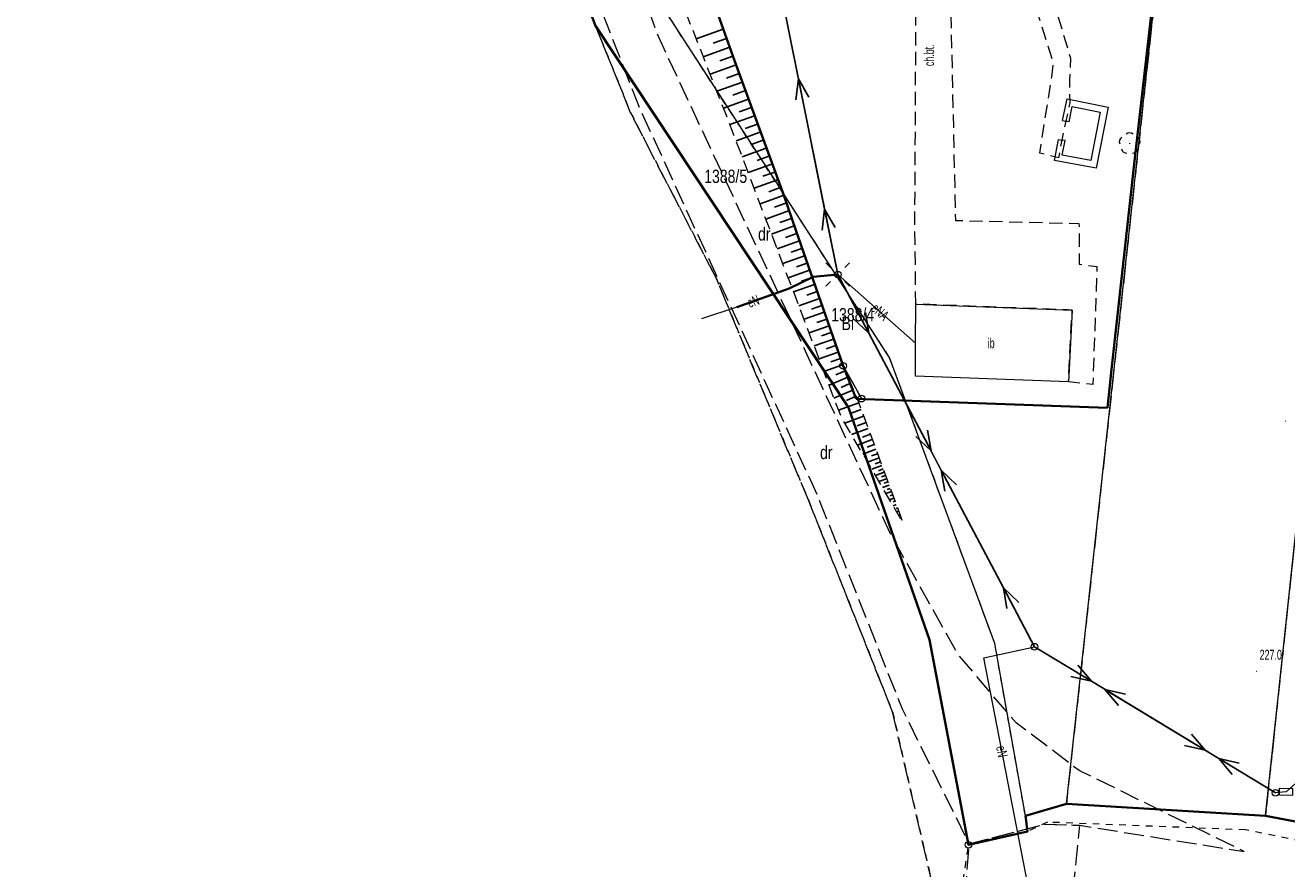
# Model space of a CAD drawing. Header units: metres. Extents: x 6590050 to 6616701, y 5542928 to 5566958.
# Tile 21 of 48: x 6598707 to 6598802, y 5546518 to 5546582. Entities that reach past the tile are written whole.
import ezdxf
from ezdxf.enums import TextEntityAlignment as Align

# ---------------------------------------------------------------- set-up
doc = ezdxf.new("R2010")
doc.units = ezdxf.units.M
doc.header["$MEASUREMENT"] = 0
for name, pattern in [('1.0_0.5', [1.5, 1, -0.5]), ('1.5_0.5', [2, 1.5, -0.5]), ('219-500', [0]), ('egba01_500', [0]), ('egkk-500', [2, 1.5, -0.5]), ('egug-500', [1, 0.5, -0.5]), ('suep_nn_500', [0])]:
    doc.linetypes.add(name, pattern=pattern)
doc.layers.get('0').update_dxf_attribs({"color": 2, "linetype": 'CONTINUOUS', "lineweight": 5})
for name, color, linetype in [('000 Inne (niezydentyfikowane)', 7, 'CONTINUOUS'), ('202-punkt graniczny', 7, 'CONTINUOUS'), ('203-punkt graniczny', 7, 'CONTINUOUS'), ('210-oznaczenie konturu użytku gruntowego', 7, 'CONTINUOUS'), ('211-numer działki ewidencyjnej', 7, 'CONTINUOUS'), ('217-kontur klasyfikacyjny', 7, 'CONTINUOUS'), ('218-kontur użytku gruntowego', 7, 'CONTINUOUS'), ('219-działka ewidencyjna', 7, 'CONTINUOUS'), ('chodnik', 7, 'CONTINUOUS'), ('chodnik-Atr17', 7, 'CONTINUOUS'), ('drzewo liściaste', 7, 'CONTINUOUS'), ('Granica arkusza mapy', 7, 'CONTINUOUS'), ('inna budowla', 7, 'CONTINUOUS'), ('inna budowla-Atr17', 7, 'CONTINUOUS'), ('jezdnia', 7, 'CONTINUOUS'), ('latarnia', 7, 'CONTINUOUS'), ('obszar utwardzony', 7, 'CONTINUOUS'), ('obudowa ochronna przewodu', 7, 'CONTINUOUS'), ('ogrodzenie trwałe', 7, 'CONTINUOUS'), ('pikieta naturalna', 7, 'CONTINUOUS'), ('pikieta naturalna-Atr2', 7, 'CONTINUOUS'), ('przewód elektroenergetyczny niskiego napięcia', 7, 'CONTINUOUS'), ('przewód elektroenergetyczny podziemny', 7, 'CONTINUOUS'), ('przewód elektroenergetyczny podziemny-Atr1', 7, 'CONTINUOUS'), ('skarpa nieumocniona', 7, 'CONTINUOUS'), ('szafa elektroenergetyczna lub kontener', 7, 'CONTINUOUS'), ('słup przewodów napowietrznych', 7, 'CONTINUOUS'), ('ściana oporowa (linia)', 7, 'CONTINUOUS')]:
    doc.layers.add(name, color=color, linetype=linetype)
doc.styles.get("Standard").update_dxf_attribs({"font": 'Working1250', "width": 0.75})
doc.linetypes.add('902-500', pattern='A,3.75,0,[1,ksztalty.shx,S=0.5,R=0,X=0,Y=0],3.75', length=7.5)
doc.linetypes.add('otdn_500', pattern='A,5,0,[21,ksztalty.shx,S=0.5,R=0,X=-1,Y=0]', length=5)

# ---------------------------------------------------------------- blocks, each defined once
blk = doc.blocks.new('203')
at = {"linetype": 'Continuous', "lineweight": 0}
h = blk.add_hatch(color=0, dxfattribs=at)
edge = h.paths.add_edge_path()
edge.add_arc((0, 0), 0.045, 0, 360)
blk = doc.blocks.new('202')
at = {"color": 0, "linetype": 'Continuous', "lineweight": 0}
blk.add_circle((0, 0), 0.25, dxfattribs=at)
blk = doc.blocks.new('OP021')
at = {"linetype": 'Continuous', "lineweight": 13}
h = blk.add_hatch(color=0, dxfattribs=at)
edge = h.paths.add_edge_path()
edge.add_arc((0, 0), 0.05, 0, 360)
at = {"color": 0, "linetype": 'Continuous', "lineweight": 13}
for centre, start, end in [((-0.38, 0.124), 121.308, 202.548), ((0, 0.4), 49.272, 130.728), ((0.38, 0.124), 337.452, 58.692), ((-0.235, -0.324), 193.221, 274.871), ((0.235, -0.324), 265.129, 346.779)]:
    blk.add_arc(centre, 0.4, start, end, dxfattribs=at)
blk = doc.blocks.new('PW01')
at = {"linetype": 'Continuous', "lineweight": 13}
h = blk.add_hatch(color=0, dxfattribs=at)
edge = h.paths.add_edge_path()
edge.add_arc((0, 0), 0.045, 0, 360)
blk = doc.blocks.new('US15')
at = {"color": 0, "linetype": 'Continuous', "lineweight": 13}
blk.add_circle((0, 0), 0.25, dxfattribs=at)
blk = doc.blocks.new('US18')
at = {"color": 0, "linetype": 'Continuous', "lineweight": 13}
for p, q in [((-0.5, -0.25), (-0.5, 0.25)), ((-0.5, 0.25), (0.5, 0.25)), ((0.5, -0.25), (0.5, 0.25)), ((-0.5, -0.25), (0.5, -0.25))]:
    blk.add_line(p, q, dxfattribs=at)
blk = doc.blocks.new('SM01')
at = {"color": 0, "linetype": 'Continuous', "lineweight": 13}
for p, q in [((-0.53, 0.531), (-0.883, 0.884)), ((0.531, 0.531), (0.884, 0.884)), ((-0.53, -0.53), (-0.883, -0.883)), ((0.531, -0.53), (0.884, -0.883))]:
    blk.add_line(p, q, dxfattribs=at)
blk.add_circle((0, 0), 0.25, dxfattribs=at)
blk = doc.blocks.new('SUEP1')
at = {"color": 0, "linetype": 'Continuous'}
for p, q in [((0, 0), (5, 0)), ((5, 0), (3.5, 0.5)), ((5, 0), (3.5, -0.5)), ((5, 0), (15, 0)), ((15, 0), (13.5, 0.5)), ((15, 0), (13.5, -0.5))]:
    blk.add_line(p, q, dxfattribs=at)

msp = doc.modelspace()

# ---------------------------------------------------------------- linework, layer by layer
at = {"layer": '000 Inne (niezydentyfikowane)', "color": 7, "linetype": 'Continuous', "lineweight": 25, "flags": 128}
for points in [[(6598759.42, 5546581.56), (6598757.39, 5546580.84)], [(6598759.67, 5546580.88), (6598758.66, 5546580.52)], [(6598759.91, 5546580.21), (6598757.91, 5546579.5)], [(6598760.38, 5546578.88), (6598758.43, 5546578.18)], [(6598760.14, 5546579.54), (6598759.16, 5546579.19)], [(6598760.61, 5546578.23), (6598759.65, 5546577.88)], [(6598760.85, 5546577.59), (6598758.93, 5546576.9)], [(6598761.08, 5546576.95), (6598760.13, 5546576.6)], [(6598761.31, 5546576.31), (6598759.43, 5546575.63)], [(6598761.76, 5546575.06), (6598759.91, 5546574.4)], [(6598761.53, 5546575.68), (6598760.6, 5546575.35)], [(6598761.98, 5546574.44), (6598761.06, 5546574.11)], [(6598762.2, 5546573.83), (6598760.38, 5546573.18)], [(6598762.42, 5546573.23), (6598761.51, 5546572.9)], [(6598762.64, 5546572.62), (6598760.84, 5546571.97)], [(6598762.85, 5546572.02), (6598761.96, 5546571.7)], [(6598763.07, 5546571.43), (6598761.29, 5546570.79)], [(6598763.49, 5546570.24), (6598761.74, 5546569.61)], [(6598763.28, 5546570.83), (6598762.4, 5546570.51)], [(6598763.7, 5546569.66), (6598762.83, 5546569.34)], [(6598763.91, 5546569.07), (6598762.18, 5546568.45)], [(6598764.12, 5546568.5), (6598763.26, 5546568.18)], [(6598764.33, 5546567.92), (6598762.62, 5546567.3)], [(6598764.54, 5546567.35), (6598763.68, 5546567.04)], [(6598764.74, 5546566.78), (6598763.05, 5546566.17)], [(6598765.14, 5546565.65), (6598763.47, 5546565.07)], [(6598764.94, 5546566.21), (6598764.1, 5546565.92)], [(6598765.53, 5546564.54), (6598763.89, 5546563.96)], [(6598765.33, 5546565.09), (6598764.51, 5546564.8)], [(6598765.91, 5546563.45), (6598764.3, 5546562.88)], [(6598765.72, 5546563.99), (6598764.91, 5546563.7)], [(6598766.1, 5546562.91), (6598765.3, 5546562.63)], [(6598766.28, 5546562.37), (6598764.7, 5546561.82)], [(6598766.47, 5546561.84), (6598765.69, 5546561.57)], [(6598766.65, 5546561.32), (6598765.1, 5546560.78)], [(6598766.83, 5546560.8), (6598766.06, 5546560.53)], [(6598767.01, 5546560.29), (6598765.49, 5546559.76)], [(6598767.19, 5546559.78), (6598766.44, 5546559.51)], [(6598767.37, 5546559.27), (6598765.87, 5546558.75)], [(6598767.54, 5546558.77), (6598766.8, 5546558.52)], [(6598767.71, 5546558.28), (6598766.25, 5546557.77)], [(6598767.89, 5546557.79), (6598767.16, 5546557.53)], [(6598768.06, 5546557.3), (6598766.62, 5546556.8)], [(6598768.22, 5546556.82), (6598767.51, 5546556.57)], [(6598768.39, 5546556.34), (6598766.98, 5546555.85)], [(6598768.59, 5546555.88), (6598767.89, 5546555.58)], [(6598768.79, 5546555.42), (6598767.37, 5546554.8)], [(6598768.99, 5546554.95), (6598768.27, 5546554.64)], [(6598769.2, 5546554.47), (6598767.74, 5546553.84)], [(6598769.41, 5546553.99), (6598768.67, 5546553.67)], [(6598769.6, 5546553.49), (6598768.09, 5546552.93)], [(6598769.97, 5546552.48), (6598768.55, 5546551.96)], [(6598769.79, 5546552.99), (6598769.03, 5546552.71)], [(6598770.32, 5546551.55), (6598769.06, 5546551.09)], [(6598770.15, 5546552), (6598769.48, 5546551.76)], [(6598770.48, 5546551.12), (6598769.89, 5546550.91)], [(6598770.62, 5546550.72), (6598769.52, 5546550.31)], [(6598770.76, 5546550.35), (6598770.24, 5546550.15)], [(6598770.89, 5546549.99), (6598769.91, 5546549.63)], [(6598771.13, 5546549.35), (6598770.27, 5546549.03)], [(6598771.01, 5546549.66), (6598770.56, 5546549.49)], [(6598771.34, 5546548.78), (6598770.58, 5546548.49)], [(6598771.24, 5546549.05), (6598770.83, 5546548.9)], [(6598771.52, 5546548.27), (6598770.85, 5546548.02)], [(6598771.43, 5546548.52), (6598771.08, 5546548.38)], [(6598771.7, 5546547.78), (6598771.12, 5546547.57)], [(6598771.61, 5546548.03), (6598771.3, 5546547.91)], [(6598771.79, 5546547.54), (6598771.52, 5546547.44)], [(6598771.88, 5546547.3), (6598771.38, 5546547.11)], [(6598772.06, 5546546.81), (6598771.65, 5546546.66)], [(6598771.97, 5546547.05), (6598771.74, 5546546.97)], [(6598772.15, 5546546.57), (6598771.97, 5546546.5)], [(6598772.24, 5546546.32), (6598771.92, 5546546.2)], [(6598772.42, 5546545.83), (6598772.18, 5546545.75)], [(6598772.33, 5546546.08), (6598772.19, 5546546.03)], [(6598772.51, 5546545.59), (6598772.41, 5546545.55)], [(6598772.6, 5546545.35), (6598772.45, 5546545.29)], [(6598772.69, 5546545.1), (6598772.64, 5546545.08)], [(6598772.78, 5546544.86), (6598772.71, 5546544.83)], [(6598772.87, 5546544.62), (6598772.86, 5546544.61)]]:
    msp.add_lwpolyline(points, dxfattribs=at)
at = {"layer": '217-kontur klasyfikacyjny', "color": 92, "linetype": 'egkk-500', "lineweight": 18, "flags": 128}
for points in [[(6598797.07, 5546631.51), (6598785.21, 5546523.35)], [(6598749.82, 5546581.81), (6598738.06, 5546612.75)], [(6598807.42, 5546590.26), (6598800.17, 5546522.43)], [(6598752.45, 5546575.29), (6598749.82, 5546581.81)], [(6598758.87, 5546562.87), (6598752.45, 5546575.29)], [(6598765.84, 5546546.11), (6598758.87, 5546562.87)], [(6598772.14, 5546530.26), (6598765.84, 5546546.11)], [(6598775.16, 5546517.18), (6598772.14, 5546530.26)], [(6598785.21, 5546523.35), (6598800.17, 5546522.43)], [(6598800.17, 5546522.43), (6598814.13, 5546519.78)]]:
    msp.add_lwpolyline(points, dxfattribs=at)
at = {"layer": '218-kontur użytku gruntowego', "color": 3, "linetype": 'egug-500', "lineweight": 18, "flags": 128}
for points in [[(6598797.07, 5546631.51), (6598785.21, 5546523.35)], [(6598738.06, 5546612.75), (6598749.82, 5546581.81)], [(6598763.91, 5546569.25), (6598752.99, 5546599.46)], [(6598763.91, 5546569.25), (6598752.45, 5546586.97)], [(6598749.82, 5546581.81), (6598768.84, 5546553.14)], [(6598749.82, 5546581.81), (6598752.45, 5546575.29)], [(6598752.45, 5546575.29), (6598758.87, 5546562.87)], [(6598763.91, 5546569.25), (6598768.42, 5546556.26)], [(6598771.9, 5546556.91), (6598763.91, 5546569.25)], [(6598804.9, 5546566.72), (6598800.17, 5546522.43)], [(6598758.87, 5546562.87), (6598765.84, 5546546.11)], [(6598773.1, 5546553.66), (6598771.9, 5546556.91)], [(6598768.42, 5546556.26), (6598769.8, 5546553.8)], [(6598768.84, 5546553.14), (6598774.93, 5546535.66)], [(6598769.8, 5546553.8), (6598773.1, 5546553.66)], [(6598779.83, 5546535.39), (6598773.1, 5546553.66)], [(6598765.84, 5546546.11), (6598772.14, 5546530.26)], [(6598774.93, 5546535.66), (6598777.86, 5546520.25)], [(6598782.13, 5546522.43), (6598779.83, 5546535.39)], [(6598772.14, 5546530.26), (6598775.16, 5546517.18)], [(6598782.13, 5546522.43), (6598785.21, 5546523.35)], [(6598785.21, 5546523.35), (6598800.17, 5546522.43)], [(6598782.3, 5546521.27), (6598782.13, 5546522.43)], [(6598783.8, 5546521.96), (6598782.3, 5546521.27)], [(6598798.68, 5546521.38), (6598783.8, 5546521.96)], [(6598800.17, 5546522.43), (6598814.13, 5546519.78)], [(6598777.86, 5546520.25), (6598782.3, 5546521.27)], [(6598812.66, 5546518.56), (6598798.68, 5546521.38)], [(6598776.88, 5546513.59), (6598777.86, 5546520.25)]]:
    msp.add_lwpolyline(points, dxfattribs=at)
at = {"layer": '219-działka ewidencyjna', "color": 7, "linetype": '219-500', "lineweight": 18, "flags": 128}
for points in [[(6598800.17, 5546522.43), (6598825.56, 5546759.96)], [(6598785.21, 5546523.35), (6598797.07, 5546631.51)], [(6598749.82, 5546581.81), (6598738.06, 5546612.75)], [(6598763.91, 5546569.25), (6598752.99, 5546599.46)], [(6598752.45, 5546586.97), (6598763.91, 5546569.25)], [(6598749.82, 5546581.81), (6598768.84, 5546553.14)], [(6598771.9, 5546556.91), (6598763.91, 5546569.25)], [(6598763.91, 5546569.25), (6598768.42, 5546556.26)], [(6598771.9, 5546556.91), (6598773.1, 5546553.66)], [(6598768.42, 5546556.26), (6598769.8, 5546553.8)], [(6598774.93, 5546535.66), (6598768.84, 5546553.14)], [(6598769.8, 5546553.8), (6598773.1, 5546553.66)], [(6598779.83, 5546535.39), (6598773.1, 5546553.66)], [(6598774.93, 5546535.66), (6598777.86, 5546520.25)], [(6598782.13, 5546522.43), (6598779.83, 5546535.39)], [(6598782.13, 5546522.43), (6598785.21, 5546523.35)], [(6598785.21, 5546523.35), (6598800.17, 5546522.43)], [(6598782.13, 5546522.43), (6598782.3, 5546521.27)], [(6598814.13, 5546519.78), (6598800.17, 5546522.43)], [(6598777.86, 5546520.25), (6598782.3, 5546521.27)]]:
    msp.add_lwpolyline(points, dxfattribs=at)
at = {"layer": 'chodnik', "color": 7, "linetype": '1.0_0.5', "lineweight": 18, "flags": 128}
for points in [[(6598773.56, 5546599.24), (6598776.51, 5546599.19), (6598776.61, 5546598.58), (6598776.46, 5546585.67), (6598776.87, 5546567.2), (6598786.16, 5546566.96), (6598786.18, 5546563.91), (6598787.51, 5546563.72), (6598787.2, 5546554.85), (6598785.36, 5546555.05), (6598785.65, 5546560.46), (6598773.89, 5546560.91), (6598773.82, 5546567.04), (6598773.91, 5546583.85)], [(6598777.59, 5546599.07), (6598779.22, 5546596.53), (6598781.69, 5546591.03), (6598783.79, 5546585.2), (6598785.52, 5546579.38), (6598785.44, 5546577.78), (6598785.46, 5546576.05), (6598785.17, 5546574.65), (6598784.87, 5546573.24), (6598784.61, 5546571.9), (6598783.21, 5546572.26), (6598784.11, 5546577.97), (6598784.24, 5546579.05), (6598782.41, 5546584.77), (6598779.13, 5546593.13), (6598777.87, 5546595.91), (6598776.61, 5546598.58)]]:
    msp.add_lwpolyline(points, close=True, dxfattribs=at)
at = {"layer": 'Granica arkusza mapy', "color": 94, "linetype": 'egba01_500', "lineweight": 35, "flags": 128}
msp.add_lwpolyline([(6598402.93, 5546771.26), (6598402.84, 5546752.33), (6598403.44, 5546744.93), (6598408.45, 5546745), (6598413.22, 5546745.06), (6598419.79, 5546745.15), (6598425.35, 5546745.23), (6598425.3, 5546747.21), (6598436.6, 5546748.43), (6598448.95, 5546750.64), (6598448.82, 5546748.78), (6598484.58, 5546744.73), (6598484.65, 5546739.99), (6598503.16, 5546738.69), (6598556.26, 5546737.41), (6598559.51, 5546737.33), (6598580.22, 5546736.87), (6598619.46, 5546728.09), (6598625.21, 5546726.28), (6598631.8, 5546723.19), (6598657.76, 5546711.28), (6598659.55, 5546710.22), (6598660.11, 5546709.71), (6598663.17, 5546706.96), (6598665.59, 5546703.83), (6598673.26, 5546700.21), (6598673.4, 5546700.14), (6598686.51, 5546692.58), (6598686.67, 5546692.47), (6598699.74, 5546683.89), (6598700.06, 5546681.29), (6598704.45, 5546675.03), (6598709.9, 5546667.04), (6598713.49, 5546663.49), (6598715.81, 5546662.32), (6598721.06, 5546661.97), (6598723.54, 5546662.5), (6598725.76, 5546656.88), (6598728.93, 5546655.42), (6598735.15, 5546655.33), (6598735.28, 5546648.97), (6598738.06, 5546612.75), (6598749.82, 5546581.81), (6598768.84, 5546553.14), (6598774.93, 5546535.66), (6598777.86, 5546520.25), (6598782.3, 5546521.27), (6598782.13, 5546522.43), (6598785.21, 5546523.35), (6598800.17, 5546522.43), (6598814.13, 5546519.78), (6598827.5, 5546517.2), (6598842.07, 5546514.97), (6598856.81, 5546513.4), (6598871.66, 5546512.04), (6598881.55, 5546511.14), (6598884.89, 5546509.45), (6598886.17, 5546508.8), (6598897.83, 5546501.54), (6598935.76, 5546845.75), (6598942.54, 5546901.07), (6598928.23, 5546904.71), (6598914.25, 5546908.39), (6598900.67, 5546911.81), (6598886.64, 5546915.27), (6598873.71, 5546918.44), (6598857.91, 5546922.31), (6598843.28, 5546925.78), (6598830.25, 5546928.98), (6598829.98, 5546927.77), (6598825.5, 5546928.77), (6598789.39, 5546937.46), (6598780.26, 5546939.97), (6598774, 5546940.85), (6598760.25, 5546944.16), (6598743.85, 5546947.84), (6598702.41, 5546958.08), (6598697.19, 5546959.46), (6598666.86, 5546967.19), (6598662.71, 5546968.35), (6598640.32, 5546974.04), (6598621.95, 5546979.01), (6598597.57, 5546984.93), (6598590.54, 5546986.88), (6598574.7, 5546990.88), (6598572.09, 5546991.36), (6598569.57, 5546992.19), (6598569.66, 5546993.64), (6598554.59, 5546999.3), (6598553.92, 5546995.76), (6598541.29, 5546917.71), (6598526.98, 5546918.86), (6598523.6, 5546919.2), (6598516.7, 5546873.63), (6598511.31, 5546837.53), (6598504.48, 5546838.47), (6598491.87, 5546840.2), (6598488.04, 5546840.83), (6598467.08, 5546839.42), (6598477.79, 5546903.86), (6598479.83, 5546916.56), (6598459.77, 5546920.11), (6598457.33, 5546907.05), (6598448.92, 5546871.64), (6598439.59, 5546873.32), (6598451.86, 5546925.53), (6598454.44, 5546936.54), (6598446.75, 5546937.72), (6598449.23, 5546949.01), (6598436.94, 5546951.46), (6598421.84, 5546876.29), (6598409.98, 5546878.19), (6598403.26, 5546836.82), (6598403.04, 5546793.2), (6598403, 5546785.03), (6598402.97, 5546778.61)], close=True, dxfattribs=at)
at = {"layer": 'inna budowla', "color": 7, "linetype": 'Continuous', "lineweight": 18, "flags": 128}
msp.add_lwpolyline([(6598773.89, 5546560.91), (6598785.65, 5546560.46), (6598785.36, 5546555.05), (6598773.87, 5546555.49), (6598773.88, 5546557.97)], close=True, dxfattribs=at)
at = {"layer": 'jezdnia', "color": 7, "linetype": '1.5_0.5', "lineweight": 18, "flags": 128}
for points in [[(6598734.44, 5546629.25), (6598730.67, 5546639.65), (6598729.32, 5546645.82), (6598729.69, 5546650.13), (6598731.16, 5546653.39), (6598731.45, 5546654.03), (6598732.66, 5546655.31), (6598719.48, 5546655.24), (6598723.27, 5546650.19), (6598725.98, 5546644.13), (6598728.95, 5546635.58), (6598733.53, 5546624.51), (6598739.54, 5546610.95), (6598743.82, 5546599.33), (6598753.14, 5546575.6), (6598766.54, 5546546.4), (6598772.86, 5546530.48), (6598777.9, 5546520.34), (6598783.6, 5546521.82)], [(6598783.6, 5546521.82), (6598786.2, 5546521.73), (6598798.59, 5546519.75), (6598786.18, 5546525.84), (6598781.43, 5546529.42), (6598777.05, 5546534.61), (6598771.97, 5546543.68), (6598765.34, 5546557.92), (6598754.56, 5546580.96), (6598744.17, 5546609.81), (6598739, 5546620.17), (6598734.44, 5546629.25)]]:
    msp.add_lwpolyline(points, dxfattribs=at)
at = {"layer": 'obszar utwardzony', "color": 7, "linetype": '1.5_0.5', "lineweight": 18, "flags": 128}
msp.add_lwpolyline([(6598777.9, 5546520.34), (6598783.6, 5546521.82), (6598786.2, 5546521.73), (6598785.49, 5546514.94), (6598777.42, 5546513.87)], close=True, dxfattribs=at)
at = {"layer": 'obudowa ochronna przewodu', "color": 7, "linetype": 'Continuous', "lineweight": 35, "flags": 128}
for points in [[(6598768.02, 5546563.13), (6598766.18, 5546562.95), (6598764.38, 5546562.07)], [(6598764.38, 5546562.07), (6598760.44, 5546560.68)]]:
    msp.add_lwpolyline(points, dxfattribs=at)
at = {"layer": 'ogrodzenie trwałe', "color": 7, "linetype": '902-500', "lineweight": 35, "flags": 128}
for points in [[(6598755.96, 5546638.6), (6598766.62, 5546636.83), (6598796.96, 5546631.85), (6598796.81, 5546628.71), (6598795.59, 5546617.62), (6598794.29, 5546606.89), (6598793.15, 5546596.08), (6598791.59, 5546582.63), (6598790.37, 5546571.87), (6598788.58, 5546555.76), (6598788.31, 5546553.1)], [(6598751.81, 5546636.12), (6598749.19, 5546635.24), (6598741.52, 5546632.74), (6598744.85, 5546622.88), (6598746.7, 5546617.32), (6598747.67, 5546614.76), (6598749.55, 5546609.71), (6598750.44, 5546607.17), (6598752.99, 5546599.46), (6598756.65, 5546589.35), (6598760.29, 5546579.13), (6598764, 5546569.02), (6598764.86, 5546566.45), (6598768.42, 5546556.26), (6598769.41, 5546553.79)], [(6598788.31, 5546553.1), (6598769.41, 5546553.79)]]:
    msp.add_lwpolyline(points, dxfattribs=at)
at = {"layer": 'przewód elektroenergetyczny niskiego napięcia', "color": 1, "linetype": 'suep_nn_500', "lineweight": 18, "flags": 128}
for points in [[(6598760.68, 5546599.61), (6598768.02, 5546563.13)], [(6598768.02, 5546563.13), (6598760.68, 5546599.61)], [(6598782.82, 5546535.15), (6598768.02, 5546563.13)], [(6598768.02, 5546563.13), (6598782.82, 5546535.15)], [(6598800.94, 5546524.16), (6598782.82, 5546535.15)]]:
    msp.add_lwpolyline(points, dxfattribs=at)
at = {"layer": 'przewód elektroenergetyczny podziemny', "color": 1, "linetype": 'Continuous', "lineweight": 18, "flags": 128}
for points in [[(6598820.88, 5546578.98), (6598821.58, 5546575.69), (6598821.12, 5546571.28), (6598817.46, 5546554.92), (6598816.31, 5546543.61), (6598813.55, 5546534.74), (6598801.73, 5546524.25), (6598800.94, 5546524.16)], [(6598768.02, 5546563.13), (6598766.18, 5546562.95), (6598764.38, 5546562.07), (6598760.44, 5546560.68), (6598757.77, 5546559.79)], [(6598773.88, 5546557.97), (6598768.02, 5546563.13)], [(6598783.55, 5546514.75), (6598783.38, 5546516.17), (6598782.46, 5546516.49), (6598779.01, 5546534.31), (6598782.82, 5546535.15)]]:
    msp.add_lwpolyline(points, dxfattribs=at)
at = {"layer": 'skarpa nieumocniona', "color": 7, "linetype": '1.0_0.5', "lineweight": 18, "flags": 128}
msp.add_lwpolyline([(6598731.92, 5546635.85), (6598737.36, 5546634.09), (6598737.76, 5546632.87), (6598739.21, 5546633.49), (6598741.52, 5546632.74), (6598744.85, 5546622.88), (6598746.7, 5546617.32), (6598750.44, 5546607.17), (6598752.99, 5546599.46), (6598756.65, 5546589.35), (6598760.29, 5546579.13), (6598764.86, 5546566.45), (6598768.42, 5546556.26), (6598769.49, 5546553.8), (6598772.92, 5546544.48), (6598768.27, 5546552.45), (6598760.11, 5546573.89), (6598749.5, 5546600.99), (6598744.3, 5546613.96)], close=True, dxfattribs=at)
msp.add_lwpolyline([(6598731.92, 5546635.85), (6598737.36, 5546634.09), (6598737.76, 5546632.87), (6598739.21, 5546633.49), (6598741.52, 5546632.74), (6598744.85, 5546622.88), (6598746.7, 5546617.32), (6598750.44, 5546607.17), (6598752.99, 5546599.46), (6598756.65, 5546589.35), (6598760.29, 5546579.13), (6598764.86, 5546566.45), (6598768.42, 5546556.26), (6598769.49, 5546553.8), (6598772.92, 5546544.48), (6598768.27, 5546552.45), (6598760.11, 5546573.89), (6598749.5, 5546600.99), (6598744.3, 5546613.96)], close=True, dxfattribs=at)
at = {"layer": 'ściana oporowa (linia)', "color": 0, "lineweight": 18}
for p, q in [((6598784.925, 5546574.701), (6598785.266, 5546576.345)), ((6598785.266, 5546576.345), (6598788.343, 5546575.716)), ((6598788.343, 5546575.716), (6598787.459, 5546571.13)), ((6598784.925, 5546574.701), (6598785.17, 5546574.65)), ((6598784.316, 5546571.699), (6598784.625, 5546573.287)), ((6598784.625, 5546573.287), (6598784.87, 5546573.24)), ((6598787.459, 5546571.13), (6598784.316, 5546571.699))]:
    msp.add_line(p, q, dxfattribs=at)
at = {"layer": 'ściana oporowa (linia)', "color": 0, "linetype": 'otdn_500', "lineweight": 18}
for p, q in [((6598785.415, 5546574.599), (6598785.654, 5546575.755)), ((6598785.654, 5546575.755), (6598787.757, 5546575.324)), ((6598787.757, 5546575.324), (6598787.061, 5546571.71)), ((6598785.415, 5546574.599), (6598785.17, 5546574.65)), ((6598785.115, 5546573.193), (6598784.87, 5546573.24)), ((6598784.904, 5546572.101), (6598785.115, 5546573.193)), ((6598787.061, 5546571.71), (6598784.904, 5546572.101))]:
    msp.add_line(p, q, dxfattribs=at)

# ---------------------------------------------------------------- block references
at = {"layer": '202-punkt graniczny', "color": 7, "linetype": 'Continuous', "lineweight": 18}
for p in [(6598768.42, 5546556.26), (6598769.8, 5546553.8), (6598777.86, 5546520.25)]:
    msp.add_blockref('202', p, dxfattribs=at)
at = {"layer": '203-punkt graniczny', "color": 7, "linetype": 'Continuous', "lineweight": 18}
for p in [(6598749.82, 5546581.81), (6598763.91, 5546569.25), (6598771.9, 5546556.91), (6598768.84, 5546553.14), (6598773.1, 5546553.66), (6598774.93, 5546535.66), (6598779.83, 5546535.39), (6598785.21, 5546523.35), (6598782.13, 5546522.43), (6598800.17, 5546522.43), (6598782.3, 5546521.27)]:
    msp.add_blockref('203', p, dxfattribs=at)
at = {"layer": 'drzewo liściaste', "color": 94, "linetype": 'Continuous', "lineweight": 18}
msp.add_blockref('OP021', (6598789.97, 5546572.98), dxfattribs=at)
at = {"layer": 'latarnia', "color": 7, "linetype": 'Continuous', "lineweight": 18}
msp.add_blockref('SM01', (6598768.02, 5546563.13), dxfattribs=at)
at = {"layer": 'pikieta naturalna', "color": 7, "linetype": 'Continuous', "lineweight": 13}
for p in [(6598801.68, 5546552.1), (6598799.5, 5546533.3)]:
    msp.add_blockref('PW01', p, dxfattribs=at)
at = {"layer": 'przewód elektroenergetyczny niskiego napięcia', "color": 1, "linetype": 'Continuous', "lineweight": 18}
for p, rotation in [((6598768.02, 5546563.13), 101.376), ((6598768.02, 5546563.13), 297.877), ((6598782.82, 5546535.15), 117.877), ((6598782.82, 5546535.15), 328.763), ((6598800.94, 5546524.16), 148.763)]:
    msp.add_blockref('SUEP1', p, dxfattribs=dict(at, rotation=rotation))
at = {"layer": 'szafa elektroenergetyczna lub kontener', "color": 1, "linetype": 'Continuous', "lineweight": 18, "rotation": 359.309}
msp.add_blockref('US18', (6598801.73, 5546524.25), dxfattribs=at)
at = {"layer": 'słup przewodów napowietrznych', "color": 7, "linetype": 'Continuous', "lineweight": 18}
for p in [(6598768.02, 5546563.13), (6598782.82, 5546535.15), (6598800.94, 5546524.16)]:
    msp.add_blockref('US15', p, dxfattribs=at)

# ---------------------------------------------------------------- texts
at = {"layer": '210-oznaczenie konturu użytku gruntowego', "color": 3, "linetype": 'Continuous', "lineweight": 18, "width": 0.79}
for s, p in [('dr', (6598762.03, 5546565.68)), ('Bi', (6598768.31, 5546558.95)), ('dr', (6598766.69, 5546549.25))]:
    msp.add_text(s, height=1, dxfattribs=at).set_placement(p)
at = {"layer": '211-numer działki ewidencyjnej', "color": 7, "linetype": 'Continuous', "lineweight": 18, "width": 0.79}
for s, p in [('1388/5', (6598757.98, 5546571.01)), ('1388/4', (6598767.53, 5546560.61))]:
    msp.add_text(s, height=1, dxfattribs=at).set_placement(p, align=Align.TOP_LEFT)
at = {"layer": 'chodnik-Atr17', "color": 7, "width": 0.667}
msp.add_text('ch.bt.', height=0.75, rotation=89.693, dxfattribs=at).set_placement((6598775.26, 5546578.79))
at = {"layer": 'inna budowla-Atr17', "color": 7, "width": 0.667}
msp.add_text('ib', height=0.75, dxfattribs=at).set_placement((6598779.3, 5546557.59))
at = {"layer": 'pikieta naturalna-Atr2', "color": 7, "width": 0.667}
msp.add_text('227.0', height=0.75, dxfattribs=at).set_placement((6598799.74, 5546534.17))
at = {"layer": 'przewód elektroenergetyczny podziemny-Atr1', "color": 1, "width": 0.667}
for s, rotation, p in [('eN', 19.432, (6598761.27, 5546560.97)), ('eNA', -41.365, (6598770.719, 5546560.753)), ('eN', 280.957, (6598780.29, 5546527.69))]:
    msp.add_text(s, height=0.75, rotation=rotation, dxfattribs=at).set_placement(p, align=Align.MIDDLE_LEFT)

doc.saveas('drawing.dxf')
